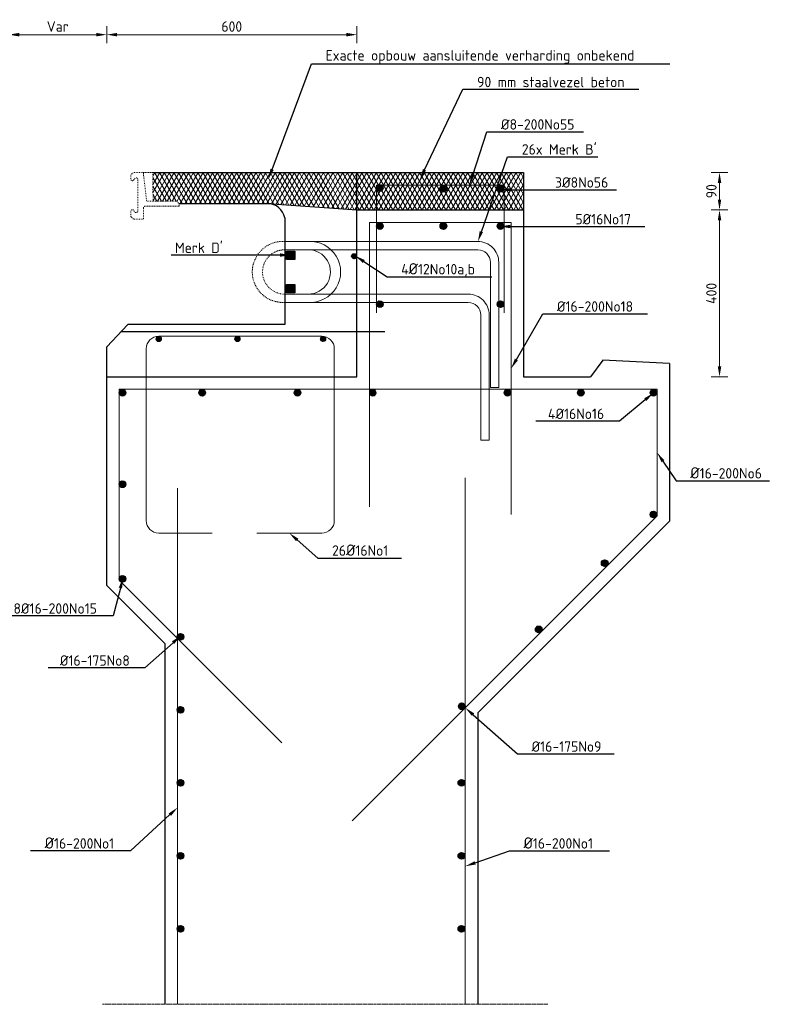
# Model space of a CAD drawing. Header units: millimetres. Extents: x -8028558 to 327273, y -63352 to 83293.
# Tile 5 of 195: x -28810 to -27005, y -12633 to -10273. Entities that reach past the tile are written whole.
import ezdxf
from ezdxf import colors
from ezdxf.entities.mleader import LeaderData, LeaderLine
from ezdxf.math import Vec2, Vec3

# ---------------------------------------------------------------- set-up
doc = ezdxf.new("R2010")
doc.units = ezdxf.units.MM
doc.linetypes.add('NLCS-HIDDEN', pattern=[4, 2, -2])
doc.linetypes.add('XX-AFBREEK', pattern=[7, 4, -1, 1, -1])
for name, color, linetype, lineweight in [('B-CO-BC-AFBREEKLIJN-G', 7, 'XX-AFBREEK', 18), ('B-CO-BC-BETONVORM-GD', 90, 'Continuous', 25), ('B-CO-BC-STORTNAAD-GD', 10, 'BC-STORTNAAD', 25), ('B-CO-BC-WAPENING-G', 170, 'Continuous', 18), ('B-CO-BC-WAPENING-GD', 130, 'Continuous', 25), ('B-CO-BC-WAPENING-GN', 150, 'NLCS-HIDDEN', 13), ('B-CO-BC-WAPENING_HOOFDWAPENING-G', 170, 'Continuous', 18), ('B-CO-SC-STAALVORM-A', 252, 'Continuous', 18), ('B-CO-SC-STAALVORM-AD', 252, 'Continuous', 18), ('B-CO-SC-STAALVORM-GN', 10, 'NLCS-HIDDEN', 13), ('B-CO-VH-VERHARDING_ASFALT-A', 252, 'Continuous', 18), ('B-CO-VH-VERHARDING_ASFALT-GD', 252, 'Continuous', 25), ('V-CO-BC-OVERIGMATERIAAL-M', 7, 'Continuous', 18), ('X-XX-AL-M', 7, 'Continuous', 18), ('X-XX-AL-T25', 7, 'Continuous', 25), ('X-XX-AL-VERWIJZING-T25', 7, 'Continuous', 25)]:
    doc.layers.add(name, color=color, linetype=linetype, lineweight=lineweight)
doc.styles.add('NLCS-ISO-MM10-T25', font='NLCS-ISO.ttf', dxfattribs={"height": 25})
doc.linetypes.add('BC-STORTNAAD', pattern='A,15,-1,[175,NLCS.SHX,S=1,R=0,X=0,Y=0],-1', length=17)
doc.dimstyles.new('NLCS-MM10-T25-PIJL_L0_H4', dxfattribs={"dimscale": 10, "dimtxt": 2.5, "dimasz": 2.5, "dimexe": 2, "dimexo": 2, "dimgap": 0.7, "dimtad": 1, "dimdec": 0, "dimzin": 0, "dimdsep": 46, "dimtxsty": 'NLCS-ISO-MM10-T25', "dimcen": 0, "dimdle": 2, "dimclrd": 256, "dimclre": 256, "dimclrt": 256, "dimadec": 4, "dimazin": 0, "dimtfac": 1, "dimtdec": 3, "dimtofl": 0, "dimtmove": 0, "dimatfit": 3, "dimfxl": 2, "dimfxlon": 1, "dimtfillclr": 256, "dimtolj": 1, "dimtzin": 0, "dimlwd": -1, "dimlwe": -1, "dimarcsym": 0})
pattern_1 = [(45, (0, 0), (-2.8284271, 2.8284271), []), (45, (0, 2.4284), (-2.8284271, 2.8284271), []), (45, (0, 2.5284), (-2.8284271, 2.8284271), []), (45, (0, 2.6284), (-2.8284271, 2.8284271), [])]
pattern_2 = [(45, (17, 0), (-2.8284271, 2.8284271), []), (45, (17, 2.4284), (-2.8284271, 2.8284271), []), (45, (17, 2.5284), (-2.8284271, 2.8284271), []), (45, (17, 2.6284), (-2.8284271, 2.8284271), [])]
pattern_3 = [(45, (-17, 0), (-2.8284271, 2.8284271), []), (45, (-17, 2.4284), (-2.8284271, 2.8284271), []), (45, (-17, 2.5284), (-2.8284271, 2.8284271), []), (45, (-17, 2.6284), (-2.8284271, 2.8284271), [])]

# ---------------------------------------------------------------- blocks, each defined once
blk = doc.blocks.new('*D135')
at = {"layer": 'X-XX-AL-M', "transparency": 16777216}
for p, q in [((-28836.6, -10328.9), (-28836.6, -10288.9)), ((-28601.8, -10328.9), (-28601.8, -10288.9)), ((-28811.6, -10308.9), (-28626.8, -10308.9))]:
    blk.add_line(p, q, dxfattribs=at)
for points in [[(-28811.6, -10304.7), (-28811.6, -10313.1), (-28836.6, -10308.9)], [(-28626.8, -10304.7), (-28626.8, -10313.1), (-28601.8, -10308.9)]]:
    blk.add_solid(points, dxfattribs=at)
at = {"layer": 'X-XX-AL-M', "transparency": 16777216, "insert": (-28719.2, -10289.4), "char_height": 25, "attachment_point": 5, "style": 'NLCS-ISO-MM10-T25'}
blk.add_mtext('\\A1;Var', dxfattribs=at)
blk = doc.blocks.new('*D139')
at = {"layer": 'X-XX-AL-M', "transparency": 16777216}
for p, q in [((-28601.8, -10328.9), (-28601.8, -10288.9)), ((-28001.8, -10328.9), (-28001.8, -10288.9)), ((-28026.8, -10308.9), (-28576.8, -10308.9))]:
    blk.add_line(p, q, dxfattribs=at)
for points in [[(-28576.8, -10304.7), (-28576.8, -10313.1), (-28601.8, -10308.9)], [(-28026.8, -10304.7), (-28026.8, -10313.1), (-28001.8, -10308.9)]]:
    blk.add_solid(points, dxfattribs=at)
at = {"layer": 'X-XX-AL-M', "transparency": 16777216, "insert": (-28301.8, -10289.4), "char_height": 25, "attachment_point": 5, "style": 'NLCS-ISO-MM10-T25'}
blk.add_mtext('\\A1;600', dxfattribs=at)
blk = doc.blocks.new('*D140')
at = {"layer": 'X-XX-AL-M', "transparency": 16777216}
for p, q in [((-27152.1, -10729.1), (-27112.1, -10729.1)), ((-27132.1, -10754.1), (-27132.1, -11104.1)), ((-27152.1, -11129.1), (-27112.1, -11129.1))]:
    blk.add_line(p, q, dxfattribs=at)
for points in [[(-27136.2, -10754.1), (-27127.9, -10754.1), (-27132.1, -10729.1)], [(-27136.2, -11104.1), (-27127.9, -11104.1), (-27132.1, -11129.1)]]:
    blk.add_solid(points, dxfattribs=at)
at = {"layer": 'X-XX-AL-M', "transparency": 16777216, "insert": (-27151.6, -10929.1), "char_height": 25, "attachment_point": 5, "rotation": 90, "style": 'NLCS-ISO-MM10-T25'}
blk.add_mtext('\\A1;400', dxfattribs=at)
blk = doc.blocks.new('*D141')
at = {"layer": 'X-XX-AL-M', "transparency": 16777216}
for p, q in [((-27152.1, -10639.1), (-27112.1, -10639.1)), ((-27132.1, -10664.1), (-27132.1, -10704.1)), ((-27152.1, -10729.1), (-27112.1, -10729.1))]:
    blk.add_line(p, q, dxfattribs=at)
for points in [[(-27136.2, -10664.1), (-27127.9, -10664.1), (-27132.1, -10639.1)], [(-27136.2, -10704.1), (-27127.9, -10704.1), (-27132.1, -10729.1)]]:
    blk.add_solid(points, dxfattribs=at)
at = {"layer": 'X-XX-AL-M', "transparency": 16777216, "insert": (-27151.6, -10684.1), "char_height": 25, "attachment_point": 5, "rotation": 90, "style": 'NLCS-ISO-MM10-T25'}
blk.add_mtext('\\A1;90', dxfattribs=at)

msp = doc.modelspace()

# ---------------------------------------------------------------- hatches: boundary and pattern name
at = {"layer": 'B-CO-SC-STAALVORM-A'}
h = msp.add_hatch(dxfattribs=at)
h.set_pattern_fill('ACO-STAAL', color=256, pattern_type=2)
h.set_pattern_definition([(45, (16.9302, -3452.862), (-2.8284271, 2.8284271), []), (45, (16.9302, -3450.4335), (-2.8284271, 2.8284271), []), (45, (16.9302, -3450.3335), (-2.8284271, 2.8284271), []), (45, (16.9302, -3450.2335), (-2.8284271, 2.8284271), [])])
h.paths.add_polyline_path([(-27938.6, -10676.5, 1), (-27954.6, -10676.5, 1)])
h = msp.add_hatch(dxfattribs=at)
h.set_pattern_fill('ACO-STAAL', color=256, pattern_type=2)
h.set_pattern_definition([(45, (0, -3454.4003), (-2.8284271, 2.8284271), []), (45, (0, -3451.972), (-2.8284271, 2.8284271), []), (45, (0, -3451.872), (-2.8284271, 2.8284271), []), (45, (0, -3451.772), (-2.8284271, 2.8284271), [])])
h.paths.add_polyline_path([(-27786.3, -10678, 1), (-27802.3, -10678, 1)])
h = msp.add_hatch(dxfattribs=at)
h.set_pattern_fill('ACO-STAAL', color=256, pattern_type=2)
h.set_pattern_definition([(45, (-17, -3454.4003), (-2.8284271, 2.8284271), []), (45, (-17, -3451.972), (-2.8284271, 2.8284271), []), (45, (-17, -3451.872), (-2.8284271, 2.8284271), []), (45, (-17, -3451.772), (-2.8284271, 2.8284271), [])])
h.paths.add_polyline_path([(-27649.4, -10678, 1), (-27665.4, -10678, 1)])
h = msp.add_hatch(dxfattribs=at)
h.set_pattern_fill('ACO-STAAL', color=256, pattern_type=2)
h.set_pattern_definition(pattern_2)
h.paths.add_polyline_path([(-27938.5, -10767.6, 1), (-27954.5, -10767.6, 1)])
h = msp.add_hatch(dxfattribs=at)
h.set_pattern_fill('ACO-STAAL', color=256, pattern_type=2)
h.set_pattern_definition(pattern_1)
h.paths.add_polyline_path([(-27786.3, -10767.6, 1), (-27802.3, -10767.6, 1)])
h = msp.add_hatch(dxfattribs=at)
h.set_pattern_fill('ACO-STAAL', color=256, pattern_type=2)
h.set_pattern_definition(pattern_3)
h.paths.add_polyline_path([(-27649.4, -10767.6, 1), (-27665.4, -10767.6, 1)])
h = msp.add_hatch(dxfattribs=at)
h.set_pattern_fill('ACO-STAAL', color=256, pattern_type=2)
h.set_pattern_definition(pattern_2)
h.paths.add_polyline_path([(-27938.5, -10955, 1), (-27954.5, -10955, 1)])
h = msp.add_hatch(dxfattribs=at)
h.set_pattern_fill('ACO-STAAL', color=256, pattern_type=2)
h.set_pattern_definition(pattern_3)
h.paths.add_polyline_path([(-27649.4, -10955, 1), (-27665.4, -10955, 1)])
h = msp.add_hatch(dxfattribs=at)
h.set_pattern_fill('ACO-STAAL', color=256, pattern_type=2)
h.set_pattern_definition(pattern_1)
h.paths.add_polyline_path([(-28555.7, -11167.2, 1), (-28571.7, -11167.2, 1)])
h = msp.add_hatch(dxfattribs=at)
h.set_pattern_fill('ACO-STAAL', color=256, pattern_type=2)
h.set_pattern_definition(pattern_1)
h.paths.add_polyline_path([(-28364.9, -11167.2, 1), (-28380.9, -11167.2, 1)])
h = msp.add_hatch(dxfattribs=at)
h.set_pattern_fill('ACO-STAAL', color=256, pattern_type=2)
h.set_pattern_definition(pattern_1)
h.paths.add_polyline_path([(-28136.3, -11167.2, 1), (-28152.3, -11167.2, 1)])
h = msp.add_hatch(dxfattribs=at)
h.set_pattern_fill('ACO-STAAL', color=256, pattern_type=2)
h.set_pattern_definition(pattern_1)
h.paths.add_polyline_path([(-27955.5, -11167.2, 1), (-27971.5, -11167.2, 1)])
h = msp.add_hatch(dxfattribs=at)
h.set_pattern_fill('ACO-STAAL', color=256, pattern_type=2)
h.set_pattern_definition(pattern_1)
h.paths.add_polyline_path([(-27632.4, -11167.2, 1), (-27648.4, -11167.2, 1)])
h = msp.add_hatch(dxfattribs=at)
h.set_pattern_fill('ACO-STAAL', color=256, pattern_type=2)
h.set_pattern_definition(pattern_1)
h.paths.add_polyline_path([(-27456.7, -11167.2, 1), (-27472.7, -11167.2, 1)])
h = msp.add_hatch(dxfattribs=at)
h.set_pattern_fill('ACO-STAAL', color=256, pattern_type=2)
h.set_pattern_definition(pattern_1)
h.paths.add_polyline_path([(-27282.3, -11167.2, 1), (-27298.3, -11167.2, 1)])
h = msp.add_hatch(dxfattribs=at)
h.set_pattern_fill('ACO-STAAL', color=256, pattern_type=2)
h.set_pattern_definition(pattern_1)
h.paths.add_polyline_path([(-28555.7, -11386.8, 1), (-28571.7, -11386.8, 1)])
h = msp.add_hatch(dxfattribs=at)
h.set_pattern_fill('ACO-STAAL', color=256, pattern_type=2)
h.set_pattern_definition(pattern_1)
h.paths.add_polyline_path([(-27282.1, -11459.3, 1), (-27298.1, -11459.3, 1)])
h = msp.add_hatch(dxfattribs=at)
h.set_pattern_fill('ACO-STAAL', color=256, pattern_type=2)
h.set_pattern_definition(pattern_1)
h.paths.add_polyline_path([(-27399.5, -11576, 1), (-27415.5, -11576, 1)])
h = msp.add_hatch(dxfattribs=at)
h.set_pattern_fill('ACO-STAAL', color=256, pattern_type=2)
h.set_pattern_definition(pattern_1)
h.paths.add_polyline_path([(-28555.7, -11613.3, 1), (-28571.7, -11613.3, 1)])
h = msp.add_hatch(dxfattribs=at)
h.set_pattern_fill('ACO-STAAL', color=256, pattern_type=2)
h.set_pattern_definition(pattern_1)
h.paths.add_polyline_path([(-27557.7, -11734.6, 1), (-27573.7, -11734.6, 1)])
h = msp.add_hatch(dxfattribs=at)
h.set_pattern_fill('ACO-STAAL', color=256, pattern_type=2)
h.set_pattern_definition(pattern_1)
h.paths.add_polyline_path([(-28416.6, -11752.4, 1), (-28432.6, -11752.4, 1)])
h = msp.add_hatch(dxfattribs=at)
h.set_pattern_fill('ACO-STAAL', color=256, pattern_type=2)
h.set_pattern_definition(pattern_1)
h.paths.add_polyline_path([(-28416.6, -11927.4, 1), (-28432.6, -11927.4, 1)])
h = msp.add_hatch(dxfattribs=at)
h.set_pattern_fill('ACO-STAAL', color=256, pattern_type=2)
h.set_pattern_definition(pattern_1)
h.paths.add_polyline_path([(-27741.9, -11919.1, 1), (-27757.9, -11919.1, 1)])
h = msp.add_hatch(dxfattribs=at)
h.set_pattern_fill('ACO-STAAL', color=256, pattern_type=2)
h.set_pattern_definition(pattern_1)
h.paths.add_polyline_path([(-28416.6, -12102.4, 1), (-28432.6, -12102.4, 1)])
h = msp.add_hatch(dxfattribs=at)
h.set_pattern_fill('ACO-STAAL', color=256, pattern_type=2)
h.set_pattern_definition(pattern_1)
h.paths.add_polyline_path([(-27743.1, -12102.4, 1), (-27759.1, -12102.4, 1)])
h = msp.add_hatch(dxfattribs=at)
h.set_pattern_fill('ACO-STAAL', color=256, pattern_type=2)
h.set_pattern_definition(pattern_1)
h.paths.add_polyline_path([(-28416.6, -12277.4, 1), (-28432.6, -12277.4, 1)])
h = msp.add_hatch(dxfattribs=at)
h.set_pattern_fill('ACO-STAAL', color=256, pattern_type=2)
h.set_pattern_definition(pattern_1)
h.paths.add_polyline_path([(-27743.1, -12277.4, 1), (-27759.1, -12277.4, 1)])
h = msp.add_hatch(dxfattribs=at)
h.set_pattern_fill('ACO-STAAL', color=256, pattern_type=2)
h.set_pattern_definition(pattern_1)
h.paths.add_polyline_path([(-28416.6, -12452.4, 1), (-28432.6, -12452.4, 1)])
h = msp.add_hatch(dxfattribs=at)
h.set_pattern_fill('ACO-STAAL', color=256, pattern_type=2)
h.set_pattern_definition(pattern_1)
h.paths.add_polyline_path([(-27743.1, -12452.4, 1), (-27759.1, -12452.4, 1)])
at = {"layer": 'B-CO-SC-STAALVORM-AD'}
h = msp.add_hatch(dxfattribs=at)
h.set_pattern_fill('ACO-STAAL', color=256, pattern_type=2)
h.set_pattern_definition(pattern_1)
h.paths.add_polyline_path([(-28002.3, -10840, 1), (-28014.3, -10840, 1)])
h = msp.add_hatch(dxfattribs=at)
h.set_pattern_fill('ACO-STAAL', color=256, pattern_type=2)
h.set_pattern_definition(pattern_1)
h.paths.add_polyline_path([(-28470.9, -11038.6, 1), (-28482.9, -11038.6, 1)])
h = msp.add_hatch(dxfattribs=at)
h.set_pattern_fill('ACO-STAAL', color=256, pattern_type=2)
h.set_pattern_definition(pattern_1)
h.paths.add_polyline_path([(-28282.2, -11038.6, 1), (-28294.2, -11038.6, 1)])
h = msp.add_hatch(dxfattribs=at)
h.set_pattern_fill('ACO-STAAL', color=256, pattern_type=2)
h.set_pattern_definition(pattern_1)
h.paths.add_polyline_path([(-28076.8, -11038.5, 1), (-28088.8, -11038.5, 1)])
at = {"layer": 'B-CO-VH-VERHARDING_ASFALT-A'}
h = msp.add_hatch(dxfattribs=at)
h.set_pattern_fill('AVH-ASFALT', color=256, scale=10, pattern_type=2)
h.set_pattern_definition([(60, (0, 0), (-8.660254, 5), []), (120, (0, 0), (-8.660254, -5), [])])
h.paths.add_polyline_path([(-29915.2, -10729.1), (-29862.1, -10639.1), (-30201.6, -10639.1), (-30201.6, -10729.1)])
h.paths.add_polyline_path([(-29862.1, -10639.1), (-29915.2, -10729.1), (-29436.6, -10729.1), (-29228.7, -10714.3, -0.035381), (-29222.8, -10713.9), (-29214.2, -10713.9), (-29170.1, -10639.1)])
h.paths.add_polyline_path([(-29170.1, -10639.1), (-29214.2, -10713.9), (-29010.3, -10713.9), (-29004.8, -10708.4), (-28948.1, -10708.4), (-28947, -10639.1)])
h.paths.add_polyline_path([(-28215.6, -10713.9, -0.035381), (-28209.7, -10714.3), (-28045.1, -10726), (-27997.7, -10639.1), (-28491.5, -10639.1), (-28490.4, -10708.4), (-28433.7, -10708.4), (-28428.1, -10713.9)])
h.paths.add_polyline_path([(-27601.8, -10729.1), (-27601.8, -10639.1), (-27997.7, -10639.1), (-28045.1, -10726), (-28001.8, -10729.1)])
at = {"layer": 'X-XX-AL-T25', "true_color": 0x636466}
h = msp.add_hatch(color=251, dxfattribs=at)
h.dxf.hatch_style = 1
h.paths.add_polyline_path([(-28170.8, -10828.2), (-28150.8, -10828.2), (-28150.8, -10848.2), (-28170.8, -10848.2)])
h = msp.add_hatch(color=251, dxfattribs=at)
h.dxf.hatch_style = 1
h.paths.add_polyline_path([(-28170.8, -10907.6), (-28150.8, -10907.6), (-28150.8, -10927.6), (-28170.8, -10927.6)])

# ---------------------------------------------------------------- linework, layer by layer
at = {"layer": 'B-CO-BC-AFBREEKLIJN-G', "flags": 128}
msp.add_lwpolyline([(-28611.5, -12633.5), (-27543.6, -12633.5)], dxfattribs=at)
at = {"layer": 'B-CO-BC-BETONVORM-GD', "ltscale": 500, "flags": 128}
for points in [[(-28428.1, -10713.9), (-28215.6, -10713.9)], [(-28174.8, -10748.3), (-28174.8, -11004)], [(-28550.8, -11004), (-28601.8, -11057.5)], [(-28174.8, -11004), (-28550.8, -11004)]]:
    msp.add_lwpolyline(points, dxfattribs=at)
at = {"layer": 'B-CO-BC-BETONVORM-GD', "flags": 128}
for points in [[(-28215.6, -10713.9), (-28001.8, -10729.1)], [(-28001.8, -10729.1), (-27601.8, -10729.1)], [(-28001.8, -11129.1), (-28001.8, -10729.1)], [(-27601.8, -10729.1), (-27601.8, -11129.1)], [(-28601.8, -11629.1), (-28601.8, -11057.5)], [(-27411.8, -11089.1), (-27441.8, -11129.1)], [(-27251.8, -11097.1), (-27411.8, -11089.1)], [(-27251.8, -11097.1), (-27251.8, -11475.1)], [(-28601.8, -11129.1), (-28001.8, -11129.1)], [(-27601.8, -11129.1), (-27441.8, -11129.1)], [(-27711.8, -11935.1), (-27251.8, -11475.1)], [(-28601.8, -11629.1), (-28461.8, -11769.1)], [(-28461.8, -12633.5), (-28461.8, -11769.1)], [(-27711.8, -11935.1), (-27711.8, -12633.5)]]:
    msp.add_lwpolyline(points, dxfattribs=at)
at = {"layer": 'B-CO-BC-BETONVORM-GD', "ltscale": 500, "flags": 128}
msp.add_lwpolyline([(-28174.8, -10748.3, 0.365479), (-28215.6, -10713.9)], format="xyb", dxfattribs=at)
at = {"layer": 'B-CO-BC-STORTNAAD-GD', "ltscale": 0.5, "flags": 128}
for points in [[(-28001.8, -11129.1), (-28001.8, -10639.1)], [(-28566.4, -11020.3), (-27935.1, -11020.3)], [(-28601.8, -11129.1), (-28001.8, -11129.1)]]:
    msp.add_lwpolyline(points, dxfattribs=at)
at = {"layer": 'B-CO-BC-WAPENING-G', "flags": 128}
for points in [[(-27954.8, -10669.5), (-27648.8, -10669.5)], [(-27954.8, -10975.7), (-27954.8, -10669.5)], [(-27648.8, -10669.5), (-27648.8, -10975.7)], [(-27971.8, -10759.1), (-27631.8, -10759.1)], [(-27971.8, -11441.1), (-27971.8, -10759.1)], [(-27631.8, -10759.1), (-27631.8, -11459.6)], [(-28571.8, -11159.1), (-27281.8, -11159.1)], [(-28571.8, -11616.6), (-28571.8, -11159.1)], [(-27281.8, -11159.1), (-27281.8, -11462.6)], [(-27741.8, -11371.6), (-27741.8, -12633.5)], [(-28431.8, -12633.5), (-28431.8, -11396.2)], [(-28012.8, -12193.6), (-27281.8, -11462.6)], [(-28571.8, -11616.6), (-28181.6, -12006.8)]]:
    msp.add_lwpolyline(points, dxfattribs=at)
at = {"layer": 'B-CO-BC-WAPENING-G'}
msp.add_circle((-27963.5, -11167.2), 8, dxfattribs=at)
at = {"layer": 'B-CO-BC-WAPENING-GD'}
for points in [[(-28150.8, -10848.2), (-28170.8, -10848.2), (-28170.8, -10828.2), (-28150.8, -10828.2)], [(-28150.8, -10927.6), (-28170.8, -10927.6), (-28170.8, -10907.6), (-28150.8, -10907.6)]]:
    msp.add_lwpolyline(points, close=True, dxfattribs=at)
for centre, radius in [((-27946.6, -10676.5), 8), ((-27794.3, -10678), 8), ((-27657.4, -10678), 8), ((-27946.5, -10767.6), 8), ((-27794.3, -10767.6), 8), ((-27657.4, -10767.6), 8), ((-28008.3, -10840), 6), ((-27946.5, -10955), 8), ((-27657.4, -10955), 8), ((-28476.9, -11038.6), 6), ((-28288.2, -11038.6), 6), ((-28082.8, -11038.5), 6), ((-28563.7, -11167.2), 8), ((-28372.9, -11167.2), 8), ((-28144.3, -11167.2), 8), ((-27640.4, -11167.2), 8), ((-27464.7, -11167.2), 8), ((-27290.3, -11167.2), 8), ((-28563.7, -11386.8), 8), ((-27290.1, -11459.3), 8), ((-27407.5, -11576), 8), ((-28563.7, -11613.3), 8), ((-27565.7, -11734.6), 8), ((-28424.6, -11752.4), 8), ((-28424.6, -11927.4), 8), ((-27749.9, -11919.1), 8), ((-28424.6, -12102.4), 8), ((-27751.1, -12102.4), 8), ((-28424.6, -12277.4), 8), ((-27751.1, -12277.4), 8), ((-28424.6, -12452.4), 8), ((-27751.1, -12452.4), 8)]:
    msp.add_circle(centre, radius, dxfattribs=at)
at = {"layer": 'B-CO-BC-WAPENING-GN', "flags": 128}
for points in [[(-28174.9, -10804.8, 1.064137), (-28174.9, -10950.7)], [(-28174.9, -10824.5, 1.00352), (-28174.5, -10930.9)]]:
    msp.add_lwpolyline(points, format="xyb", dxfattribs=at)
at = {"layer": 'B-CO-BC-WAPENING_HOOFDWAPENING-G', "flags": 128}
for points in [[(-28174.5, -10804.8), (-27711.5, -10804.8)], [(-27711.5, -10824.8), (-28174.9, -10824.5)], [(-27681.5, -11154.8), (-27681.5, -10854.8)], [(-27661.5, -10854.8), (-27661.5, -11154.8)], [(-27734.5, -10950.9), (-28174.9, -10950.7)], [(-28174.5, -10930.9), (-27734.5, -10930.9)], [(-27704.5, -11280.9), (-27704.5, -10980.9)], [(-27684.5, -10980.9), (-27684.5, -11280.9)], [(-28085.9, -11031.9), (-28476.9, -11031.9)], [(-28506.9, -11061.9), (-28506.9, -11473.8)], [(-28055.9, -11061.9), (-28055.9, -11473.8)], [(-27661.5, -11154.8), (-27681.5, -11154.8)], [(-27684.5, -11280.9), (-27704.5, -11280.9)], [(-28476.9, -11503.8), (-28349.2, -11503.8)], [(-28085.9, -11503.8), (-28241.6, -11503.8)]]:
    msp.add_lwpolyline(points, dxfattribs=at)
for points in [[(-28118.4, -10950.7, 1.064137), (-28118.4, -10804.8)], [(-27661.5, -10854.8, 0.414214), (-27711.5, -10804.8)], [(-28118.8, -10930.9, 1.00352), (-28118.4, -10824.5)], [(-27681.5, -10854.8, 0.414214), (-27711.5, -10824.8)], [(-27684.5, -10980.9, 0.414214), (-27734.5, -10930.9)], [(-27704.5, -10980.9, 0.414214), (-27734.5, -10950.9)], [(-28476.9, -11031.9, 0.414214), (-28506.9, -11061.9)], [(-28055.9, -11061.9, 0.414214), (-28085.9, -11031.9)], [(-28506.9, -11473.8, 0.414214), (-28476.9, -11503.8)], [(-28085.9, -11503.8, 0.414214), (-28055.9, -11473.8)]]:
    msp.add_lwpolyline(points, format="xyb", dxfattribs=at)
at = {"layer": 'B-CO-SC-STAALVORM-GN', "flags": 128}
for points in [[(-28428.1, -10719.9), (-28428.1, -10713.9), (-28433.7, -10708.4), (-28506, -10708.4), (-28514, -10639.1), (-28537.9, -10639.1), (-28543.7, -10644.9)], [(-28514, -10639.1), (-28491.5, -10639.1)], [(-28491.5, -10639.1), (-28490.4, -10708.4)], [(-28527.2, -10732.1), (-28527.2, -10655.4)], [(-28513.7, -10724.5), (-28513.7, -10751.6)], [(-28428.1, -10719.9), (-28472.7, -10719.9)], [(-28514, -10751.6), (-28537.2, -10751.6), (-28543.7, -10745.1)]]:
    msp.add_lwpolyline(points, dxfattribs=at)
for points in [[(-28543.7, -10644.9), (-28543.7, -10655.6, 0.748975), (-28537.2, -10657.5, -0.045064), (-28534, -10653.4, -0.61982), (-28527.2, -10655.4, -0.61982)], [(-28543.7, -10745.1), (-28543.7, -10731.9, -0.748975), (-28537.2, -10730, 0.045064), (-28534, -10734.2, 0.61982), (-28527.2, -10732.1, 0.61982)], [(-28513.7, -10724.5, -0.3609), (-28509.9, -10719.9), (-28472.7, -10719.9)]]:
    msp.add_lwpolyline(points, format="xyb", dxfattribs=at)
at = {"layer": 'B-CO-VH-VERHARDING_ASFALT-GD', "flags": 128}
for points in [[(-28491.5, -10639.1), (-27601.8, -10639.1)], [(-27601.8, -10639.1), (-27601.8, -10729.1)]]:
    msp.add_lwpolyline(points, dxfattribs=at)
at = {"layer": 'V-CO-BC-OVERIGMATERIAAL-M', "color": 18, "true_color": 0x000000, "flags": 128}
msp.add_lwpolyline([(-28174.5, -10930.9), (-28118, -10930.9)], dxfattribs=at)

# ---------------------------------------------------------------- dimensions: what is measured, and where the dimension line sits
at = {"layer": 'X-XX-AL-M'}
dim = msp.add_linear_dim(base=(-28601.8, -10308.9), p1=(-28836.6, -11129.1), p2=(-28601.8, -11129.1), text='Var', dimstyle='NLCS-MM10-T25-PIJL_L0_H4', dxfattribs=at)
dim.commit()
dim.dimension.update_dxf_attribs({"geometry": '*D135', "text_midpoint": (-28719.2, -10289.4)})
for base, p1, p2, angle, picture, middle in [((-28601.8, -10308.9), (-28001.8, -10729.1), (-28601.8, -11118.3), 180, '*D139', (-28301.8, -10289.4)), ((-27132.1, -10729.1), (-27601.8, -10639.1), (-27601.8, -10729.1), 90, '*D141', (-27151.6, -10684.1)), ((-27132.1, -11129.1), (-27601.8, -10729.1), (-27601.8, -11129.1), 90, '*D140', (-27151.6, -10929.1))]:
    dim = msp.add_linear_dim(base=base, p1=p1, p2=p2, angle=angle, dimstyle='NLCS-MM10-T25-PIJL_L0_H4', dxfattribs=at)
    dim.commit()
    dim.dimension.update_dxf_attribs({"geometry": picture, "text_midpoint": middle})

# ---------------------------------------------------------------- leaders
at = {"layer": 'X-XX-AL-VERWIJZING-T25'}
ml = msp.add_multileader_mtext('Standard', dxfattribs=at)
ml.set_content('Exacte opbouw aansluitende verharding onbekend ', color=256, style='NLCS-ISO-MM10-T25')
ml.set_leader_properties(color=256, linetype='ByLayer', lineweight=-1)
ml.build(insert=Vec2(0, 0))
ml.multileader.update_dxf_attribs({"text_left_attachment_type": 5, "text_right_attachment_type": 5, "dogleg_length": 25, "arrow_head_size": 25})
ctx = ml.context
ctx.base_point, ctx.char_height, ctx.arrow_head_size, ctx.landing_gap_size, ctx.plane_origin = Vec3(-28085.8, -10378.5), 25, 25, 9, Vec3(-28213.8, -10655.2)
ctx.left_attachment, ctx.right_attachment = 5, 5
notes = []
notes.append((ctx, [(1, (1, 1, 0), (-28110.8, -10378.5), (1, 0), 25, [(0, [(-28213.8, -10655.2)], 0, [])])]))
ctx.mtext.insert, ctx.mtext.flow_direction = Vec3(-28076.8, -10346), 5
ml = msp.add_multileader_mtext('Standard', dxfattribs=at)
ml.set_content('90 mm staalvezel beton ', color=256, style='NLCS-ISO-MM10-T25')
ml.set_leader_properties(color=256, linetype='ByLayer', lineweight=-1)
ml.build(insert=Vec2(0, 0))
ml.multileader.update_dxf_attribs({"text_left_attachment_type": 5, "text_right_attachment_type": 5, "dogleg_length": 25, "arrow_head_size": 25})
ctx = ml.context
ctx.base_point, ctx.char_height, ctx.arrow_head_size, ctx.landing_gap_size, ctx.plane_origin = Vec3(-27722.4, -10439.9), 25, 25, 9, Vec3(-27850.3, -10655.2)
ctx.left_attachment, ctx.right_attachment = 5, 5
notes.append((ctx, [(1, (1, 1, 0), (-27747.4, -10439.9), (1, 0), 25, [(0, [(-27850.3, -10655.2)], 0, [])])]))
ctx.mtext.insert, ctx.mtext.flow_direction = Vec3(-27713.4, -10409.9), 5
ml = msp.add_multileader_mtext('Standard', dxfattribs=at)
ml.set_content('Ø8-200No55', color=256, style='NLCS-ISO-MM10-T25')
ml.set_leader_properties(color=256, linetype='ByLayer', lineweight=-1)
ml.build(insert=Vec2(0, 0))
ml.multileader.update_dxf_attribs({"text_left_attachment_type": 5, "text_right_attachment_type": 5, "dogleg_length": 25, "arrow_head_size": 25})
ctx = ml.context
ctx.base_point, ctx.char_height, ctx.arrow_head_size, ctx.landing_gap_size, ctx.plane_origin = Vec3(-27665.2, -10541.5), 25, 25, 9, Vec3(-27801.8, -10669.5)
ctx.left_attachment, ctx.right_attachment = 5, 5
notes.append((ctx, [(0, (1, 1, 0), (-27690.2, -10541.5), (1, 0), 25, [(0, [(-27731.8, -10669.5)], 0, [])])]))
ctx.mtext.insert, ctx.mtext.flow_direction = Vec3(-27656.2, -10511.5), 5
ml = msp.add_multileader_mtext('Standard', dxfattribs=at)
ml.set_content("26x Merk B'", color=256, style='NLCS-ISO-MM10-T25')
ml.set_leader_properties(color=256, linetype='ByLayer', lineweight=-1)
ml.build(insert=Vec2(0, 0))
ml.multileader.update_dxf_attribs({"text_left_attachment_type": 5, "text_right_attachment_type": 5, "dogleg_length": 25, "arrow_head_size": 25})
ctx = ml.context
ctx.base_point, ctx.char_height, ctx.arrow_head_size, ctx.landing_gap_size, ctx.plane_origin = Vec3(-27615.2, -10601.4), 25, 25, 9, Vec3(-28092.2, -10812.3)
ctx.left_attachment, ctx.right_attachment = 5, 5
notes.append((ctx, [(0, (1, 1, 0), (-27640.2, -10601.4), (1, 0), 25, [(0, [(-27711.5, -10804.8)], 0, [])])]))
ctx.mtext.insert, ctx.mtext.rotation, ctx.mtext.flow_direction = Vec3(-27606.2, -10571.4), 6.283185, 5
ml = msp.add_multileader_mtext('Standard', dxfattribs=at)
ml.set_content('3Ø8No56', color=256, style='NLCS-ISO-MM10-T25')
ml.set_leader_properties(color=256, linetype='ByLayer', lineweight=-1)
ml.build(insert=Vec2(0, 0))
ml.multileader.update_dxf_attribs({"text_left_attachment_type": 5, "text_right_attachment_type": 5, "dogleg_length": 25, "arrow_head_size": 25})
ctx = ml.context
ctx.base_point, ctx.char_height, ctx.arrow_head_size, ctx.landing_gap_size, ctx.plane_origin = Vec3(-27535.6, -10680.6), 25, 25, 9, Vec3(-27657.4, -10680.6)
ctx.left_attachment, ctx.right_attachment = 5, 5
notes.append((ctx, [(0, (1, 1, 0), (-27560.6, -10680.6), (1, 0), 25, [(0, [(-27657.4, -10680.6)], 0, [])])]))
ctx.mtext.insert, ctx.mtext.flow_direction = Vec3(-27526.6, -10650.6), 5
ml = msp.add_multileader_mtext('Standard', dxfattribs=at)
ml.set_content('5Ø16No17', color=256, style='NLCS-ISO-MM10-T25')
ml.set_leader_properties(color=256, linetype='ByLayer', lineweight=-1)
ml.build(insert=Vec2(0, 0))
ml.multileader.update_dxf_attribs({"text_left_attachment_type": 5, "text_right_attachment_type": 5, "dogleg_length": 25, "arrow_head_size": 25})
ctx = ml.context
ctx.base_point, ctx.char_height, ctx.arrow_head_size, ctx.landing_gap_size, ctx.plane_origin = Vec3(-27486.8, -10768.8), 25, 25, 9, Vec3(-27658.9, -10768.8)
ctx.left_attachment, ctx.right_attachment = 5, 5
notes.append((ctx, [(0, (1, 1, 0), (-27511.8, -10768.8), (1, 0), 25, [(0, [(-27658.9, -10768.8)], 0, [])])]))
ctx.mtext.insert, ctx.mtext.flow_direction = Vec3(-27477.8, -10738.8), 5
ml = msp.add_multileader_mtext('Standard', dxfattribs=at)
ml.set_content("Merk D'", color=256, style='NLCS-ISO-MM10-T25')
ml.set_leader_properties(color=256, linetype='ByLayer', lineweight=-1)
ml.build(insert=Vec2(0, 0))
ml.multileader.update_dxf_attribs({"text_left_attachment_type": 5, "text_right_attachment_type": 5, "dogleg_length": 25, "arrow_head_size": 25})
ctx = ml.context
ctx.base_point, ctx.char_height, ctx.arrow_head_size, ctx.landing_gap_size, ctx.plane_origin = Vec3(-28447.1, -10837.3), 25, 25, 9, Vec3(-28161.3, -10837.2)
ctx.left_attachment, ctx.right_attachment = 5, 5
notes.append((ctx, [(0, (1, 1, 0), (-28292.9, -10837.3), (-1, 0), 25, [(0, [(-28161.3, -10837.2)], 0, [])])]))
ctx.mtext.insert, ctx.mtext.flow_direction = Vec3(-28438.1, -10807.3), 5
ml = msp.add_multileader_mtext('Standard', dxfattribs=at)
ml.set_content('4{\\H1.08333x;Ø}12No10a,b', color=256, style='NLCS-ISO-MM10-T25')
ml.set_leader_properties(color=256, linetype='ByLayer', lineweight=-1)
ml.build(insert=Vec2(0, 0))
ml.multileader.update_dxf_attribs({"text_left_attachment_type": 5, "text_right_attachment_type": 5, "dogleg_length": 25, "arrow_head_size": 25})
ctx = ml.context
ctx.base_point, ctx.char_height, ctx.arrow_head_size, ctx.landing_gap_size, ctx.plane_origin = Vec3(-27904.5, -10889.1), 25, 25, 9, Vec3(-28248.2, -10884.5)
ctx.left_attachment, ctx.right_attachment = 5, 5
notes.append((ctx, [(0, (1, 1, 0), (-27929.5, -10889.1), (1, 0), 25, [(0, [(-28006.1, -10838.9)], 0, [])])]))
ctx.mtext.insert, ctx.mtext.rotation, ctx.mtext.flow_direction = Vec3(-27895.5, -10856.6), 6.283185, 5
ml = msp.add_multileader_mtext('Standard', dxfattribs=at)
ml.set_content('Ø16-200No18', color=256, style='NLCS-ISO-MM10-T25')
ml.set_leader_properties(color=256, linetype='ByLayer', lineweight=-1)
ml.build(insert=Vec2(0, 0))
ml.multileader.update_dxf_attribs({"text_left_attachment_type": 5, "text_right_attachment_type": 5, "dogleg_length": 25, "arrow_head_size": 25})
ctx = ml.context
ctx.base_point, ctx.char_height, ctx.arrow_head_size, ctx.landing_gap_size, ctx.plane_origin = Vec3(-27531, -10978), 25, 25, 9, Vec3(-27631.8, -11109.3)
ctx.left_attachment, ctx.right_attachment = 5, 5
notes.append((ctx, [(0, (1, 1, 0), (-27556, -10978), (1, 0), 25, [(0, [(-27631.8, -11109.3)], 0, [])])]))
ctx.mtext.insert, ctx.mtext.flow_direction = Vec3(-27522, -10948), 5
ml = msp.add_multileader_mtext('Standard', dxfattribs=at)
ml.set_content('4Ø16No16', color=256, style='NLCS-ISO-MM10-T25')
ml.set_leader_properties(color=256, linetype='ByLayer', lineweight=-1)
ml.build(insert=Vec2(0, 0))
ml.multileader.update_dxf_attribs({"text_left_attachment_type": 5, "text_right_attachment_type": 5, "dogleg_length": 25, "arrow_head_size": 25})
ctx = ml.context
ctx.base_point, ctx.char_height, ctx.arrow_head_size, ctx.landing_gap_size, ctx.plane_origin = Vec3(-27552.5, -11235.3), 25, 25, 9, Vec3(-27281.8, -11159.1)
ctx.left_attachment, ctx.right_attachment = 5, 5
notes.append((ctx, [(0, (1, 1, 0), (-27372, -11235.3), (-1, 0), 25, [(0, [(-27290.9, -11168.1)], 0, [])])]))
ctx.mtext.insert, ctx.mtext.flow_direction = Vec3(-27543.5, -11205.3), 5
ml = msp.add_multileader_mtext('Standard', dxfattribs=at)
ml.set_content('{\\H1.08333x;Ø}16-200No6', color=256, style='NLCS-ISO-MM10-T25')
ml.set_leader_properties(color=256, linetype='ByLayer', lineweight=-1)
ml.build(insert=Vec2(0, 0))
ml.multileader.update_dxf_attribs({"text_left_attachment_type": 5, "text_right_attachment_type": 5, "dogleg_length": 25, "arrow_head_size": 25})
ctx = ml.context
ctx.base_point, ctx.char_height, ctx.arrow_head_size, ctx.landing_gap_size, ctx.plane_origin = Vec3(-27211.1, -11378.4), 25, 25, 9, Vec3(-26861.5, -11245.1)
ctx.left_attachment, ctx.right_attachment = 5, 5
notes.append((ctx, [(1, (1, 1, 0), (-27236.1, -11378.4), (1, 0), 25, [(0, [(-27281.8, -11310.8)], 0, [])])]))
ctx.mtext.insert, ctx.mtext.width, ctx.mtext.flow_direction = Vec3(-27202.1, -11345.9), 188.357, 5
ml = msp.add_multileader_mtext('Standard', dxfattribs=at)
ml.set_content('26{\\H1.08333x;Ø}16No1', color=256, style='NLCS-ISO-MM10-T25')
ml.set_leader_properties(color=256, linetype='ByLayer', lineweight=-1)
ml.build(insert=Vec2(0, 0))
ml.multileader.update_dxf_attribs({"text_left_attachment_type": 5, "text_right_attachment_type": 5, "dogleg_length": 25, "arrow_head_size": 25})
ctx = ml.context
ctx.base_point, ctx.char_height, ctx.arrow_head_size, ctx.landing_gap_size, ctx.plane_origin = Vec3(-28070.3, -11563.6), 25, 25, 9, Vec3(-28331.1, -11305.2)
ctx.left_attachment, ctx.right_attachment = 5, 5
notes.append((ctx, [(0, (1, 1, 0), (-28095.3, -11563.6), (1, 0), 25, [(0, [(-28163.7, -11503.8)], 0, [])])]))
ctx.mtext.insert, ctx.mtext.rotation, ctx.mtext.flow_direction = Vec3(-28061.3, -11531.1), 6.283185, 5
ml = msp.add_multileader_mtext('Standard', dxfattribs=at)
ml.set_content('8Ø16-200No15', color=256, style='NLCS-ISO-MM10-T25')
ml.set_leader_properties(color=256, linetype='ByLayer', lineweight=-1)
ml.build(insert=Vec2(0, 0))
ml.multileader.update_dxf_attribs({"text_left_attachment_type": 5, "text_right_attachment_type": 5, "dogleg_length": 25, "arrow_head_size": 25})
ctx = ml.context
ctx.base_point, ctx.char_height, ctx.arrow_head_size, ctx.landing_gap_size, ctx.plane_origin = Vec3(-28834.3, -11702.1), 25, 25, 9, Vec3(-28562.5, -11611.3)
ctx.left_attachment, ctx.right_attachment = 5, 5
notes.append((ctx, [(0, (1, 1, 0), (-28586.3, -11702.1), (-1, 0), 25, [(0, [(-28562.5, -11611.3)], 0, [])])]))
ctx.mtext.insert, ctx.mtext.flow_direction = Vec3(-28825.3, -11672.1), 5
ml = msp.add_multileader_mtext('Standard', dxfattribs=at)
ml.set_content('Ø16-175No8', color=256, style='NLCS-ISO-MM10-T25')
ml.set_leader_properties(color=256, linetype='ByLayer', lineweight=-1)
ml.build(insert=Vec2(0, 0))
ml.multileader.update_dxf_attribs({"text_left_attachment_type": 5, "text_right_attachment_type": 5, "dogleg_length": 25, "arrow_head_size": 25})
ctx = ml.context
ctx.base_point, ctx.char_height, ctx.arrow_head_size, ctx.landing_gap_size, ctx.plane_origin = Vec3(-28723, -11826.9), 25, 25, 9, Vec3(-28424.1, -11749.8)
ctx.left_attachment, ctx.right_attachment = 5, 5
notes.append((ctx, [(0, (1, 1, 0), (-28510, -11826.9), (-1, 0), 25, [(0, [(-28424.1, -11749.8)], 0, [])])]))
ctx.mtext.insert, ctx.mtext.flow_direction = Vec3(-28714, -11796.9), 5
ml = msp.add_multileader_mtext('Standard', dxfattribs=at)
ml.set_content('Ø16-175No9', color=256, style='NLCS-ISO-MM10-T25')
ml.set_leader_properties(color=256, linetype='ByLayer', lineweight=-1)
ml.build(insert=Vec2(0, 0))
ml.multileader.update_dxf_attribs({"text_left_attachment_type": 5, "text_right_attachment_type": 5, "dogleg_length": 25, "arrow_head_size": 25})
ctx = ml.context
ctx.base_point, ctx.char_height, ctx.arrow_head_size, ctx.landing_gap_size, ctx.plane_origin = Vec3(-27591.7, -12033.1), 25, 25, 9, Vec3(-27780.3, -11749.8)
ctx.left_attachment, ctx.right_attachment = 5, 5
notes.append((ctx, [(0, (1, 1, 0), (-27616.7, -12033.1), (1, 0), 25, [(0, [(-27741.8, -11922.6)], 0, [])])]))
ctx.mtext.insert, ctx.mtext.flow_direction = Vec3(-27582.7, -12003.1), 5
ml = msp.add_multileader_mtext('Standard', dxfattribs=at)
ml.set_content('{\\H1.08333x;Ø}16-200No1 ', color=256, style='NLCS-ISO-MM10-T25')
ml.set_leader_properties(color=256, linetype='ByLayer', lineweight=-1)
ml.build(insert=Vec2(0, 0))
ml.multileader.update_dxf_attribs({"text_left_attachment_type": 5, "text_right_attachment_type": 5, "dogleg_length": 25, "arrow_head_size": 25})
ctx = ml.context
ctx.base_point, ctx.char_height, ctx.arrow_head_size, ctx.landing_gap_size, ctx.plane_origin = Vec3(-28759.4, -12265.7), 25, 25, 9, Vec3(-28414.8, -12132.4)
ctx.left_attachment, ctx.right_attachment = 5, 5
notes.append((ctx, [(0, (1, 1, 0), (-28544.5, -12265.7), (-1, 0), 25, [(0, [(-28431.8, -12161.9)], 0, [])])]))
ctx.mtext.insert, ctx.mtext.flow_direction = Vec3(-28750.4, -12233.2), 5
ml = msp.add_multileader_mtext('Standard', dxfattribs=at)
ml.set_content('{\\H1.08333x;Ø}16-200No1', color=256, style='NLCS-ISO-MM10-T25')
ml.set_leader_properties(color=256, linetype='ByLayer', lineweight=-1)
ml.build(insert=Vec2(0, 0))
ml.multileader.update_dxf_attribs({"text_left_attachment_type": 5, "text_right_attachment_type": 5, "dogleg_length": 25, "arrow_head_size": 25})
ctx = ml.context
ctx.base_point, ctx.char_height, ctx.arrow_head_size, ctx.landing_gap_size, ctx.plane_origin = Vec3(-28759.4, -12265.7), 25, 25, 9, Vec3(-28414.8, -12132.4)
ctx.left_attachment, ctx.right_attachment = 5, 5
notes.append((ctx, [(0, (1, 1, 0), (-28544.5, -12265.7), (-1, 0), 25, [(0, [(-28431.8, -12161.9)], 0, [])])]))
ctx.mtext.insert, ctx.mtext.width, ctx.mtext.flow_direction = Vec3(-28750.4, -12233.2), 188.357, 5
ml = msp.add_multileader_mtext('Standard', dxfattribs=at)
ml.set_content('{\\H1.08333x;Ø}16-200No1 ', color=256, style='NLCS-ISO-MM10-T25')
ml.set_leader_properties(color=256, linetype='ByLayer', lineweight=-1)
ml.build(insert=Vec2(0, 0))
ml.multileader.update_dxf_attribs({"text_left_attachment_type": 5, "text_right_attachment_type": 5, "dogleg_length": 25, "arrow_head_size": 25})
ctx = ml.context
ctx.base_point, ctx.char_height, ctx.arrow_head_size, ctx.landing_gap_size, ctx.plane_origin = Vec3(-27611, -12265.7), 25, 25, 9, Vec3(-27765.8, -12132.4)
ctx.left_attachment, ctx.right_attachment = 5, 5
notes.append((ctx, [(0, (1, 1, 0), (-27636, -12265.7), (1, 0), 25, [(0, [(-27741.8, -12302.6)], 0, [])])]))
ctx.mtext.insert, ctx.mtext.flow_direction = Vec3(-27602, -12233.2), 5
for ctx, leaders in notes:
    for number, flags, end, landing, length, lines in leaders:
        leader = LeaderData()
        leader.index, (leader.has_last_leader_line, leader.has_dogleg_vector, leader.attachment_direction) = number, flags
        leader.last_leader_point, leader.dogleg_vector, leader.dogleg_length = Vec3(end), Vec3(landing), length
        for number, points, colour, breaks in lines:
            line = LeaderLine()
            line.index, line.vertices, line.color, line.breaks = number, Vec3.list(points), colors.encode_raw_color(colour), breaks
            leader.lines.append(line)
        ctx.leaders.append(leader)

doc.saveas('drawing.dxf')
